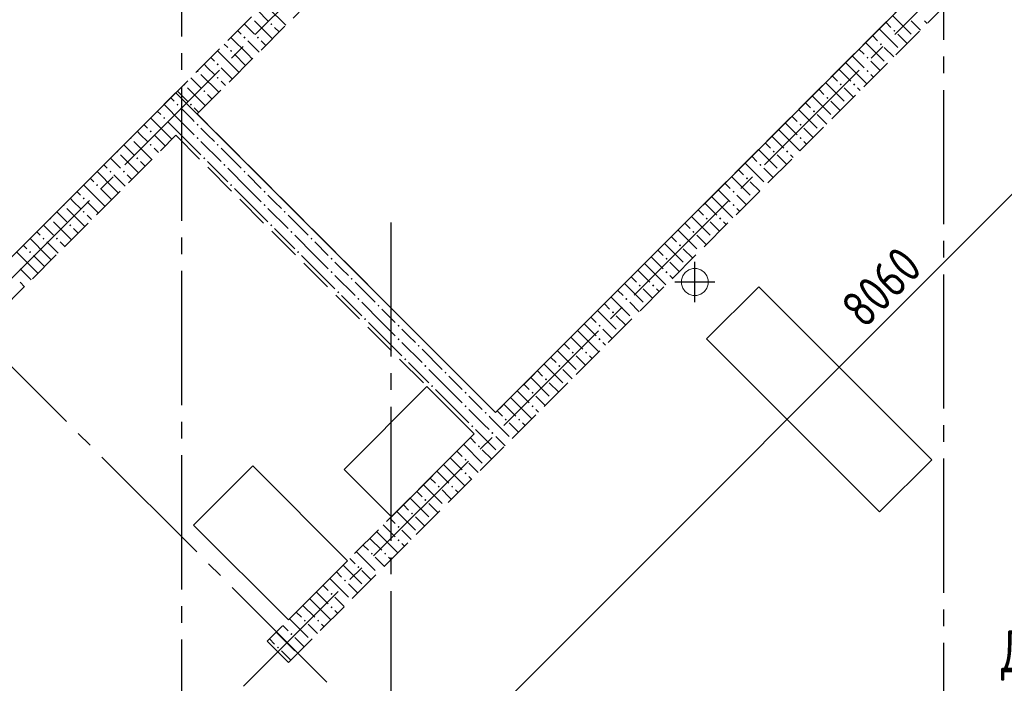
# Model space of a CAD drawing. Header units: millimetres. Extents: x 0 to 43617, y 0 to 59400.
# Tile 13 of 26: x 20859 to 26737, y 20159 to 24120. Entities that reach past the tile are written whole.
import ezdxf

# ---------------------------------------------------------------- set-up
doc = ezdxf.new("R2010")
doc.units = ezdxf.units.MM
doc.linetypes.add('______2', pattern=[270, 200, -70])
doc.linetypes.add('______5', pattern=[1100, 800, -100, 100, -100])
for name, color, linetype, lineweight in [('Standard', 7, 'Continuous', 25), ('ЖБ Перекрытие верхний уровень', 7, 'Continuous', 35), ('ЖБ Стена верхний уровень', 7, 'Continuous', 35), ('Оси', 40, '______5', 18), ('Примечания', 7, 'Continuous', 25)]:
    doc.layers.add(name, color=color, linetype=linetype, lineweight=lineweight)
doc.styles.add('GOST 2.304-81', font='txt')

msp = doc.modelspace()

# ---------------------------------------------------------------- hatches: boundary and pattern name
at = {"layer": 'ЖБ Стена верхний уровень', "linetype": 'Continuous', "lineweight": 18, "transparency": 33554687}
for points in [[(22354.4, 24093.1), (22360.9, 24099.6), (22367.4, 24093.1), (22360.9, 24086.6)], [(26074.5, 24053.1), (26081, 24059.6), (26087.5, 24053.1), (26081, 24046.6)], [(22194.5, 24013.1), (22201, 24019.6), (22207.5, 24013.1), (22201, 24006.6)], [(22274.5, 24013.1), (22281, 24019.6), (22287.5, 24013.1), (22281, 24006.6)], [(22114.5, 23933.1), (22121, 23939.6), (22127.4, 23933.1), (22121, 23926.6)], [(25994.5, 23973.1), (26001, 23979.6), (26007.5, 23973.1), (26001, 23966.6)], [(25914.5, 23893.1), (25921, 23899.6), (25927.4, 23893.1), (25921, 23886.6)], [(21923.7, 23816.9), (21927.4, 23813.1), (21921, 23806.6), (21917.2, 23810.4)], [(22034.5, 23853.1), (22040.9, 23859.6), (22047.4, 23853.1), (22040.9, 23846.6)], [(25914.5, 23813.1), (25921, 23819.6), (25927.4, 23813.1), (25921, 23806.6)], [(22034.5, 23773.1), (22040.9, 23779.6), (22047.4, 23773.1), (22040.9, 23766.6)], [(21843.7, 23736.9), (21847.4, 23733.1), (21840.9, 23726.6), (21837.2, 23730.4)], [(21954.4, 23693.1), (21960.9, 23699.6), (21967.4, 23693.1), (21960.9, 23686.6)], [(25754.4, 23733.1), (25760.9, 23739.6), (25767.4, 23733.1), (25760.9, 23726.6)], [(25834.5, 23733.1), (25840.9, 23739.6), (25847.4, 23733.1), (25840.9, 23726.6)], [(25674.5, 23653.1), (25681, 23659.6), (25687.5, 23653.1), (25681, 23646.6)], [(21794.5, 23613.1), (21801, 23619.6), (21807.5, 23613.1), (21801, 23606.6)], [(21874.5, 23613.1), (21881, 23619.6), (21887.5, 23613.1), (21881, 23606.6)], [(25594.5, 23573.1), (25601, 23579.6), (25607.5, 23573.1), (25601, 23566.6)], [(21714.5, 23533.1), (21721, 23539.6), (21727.4, 23533.1), (21721, 23526.6)], [(21634.5, 23453.1), (21640.9, 23459.6), (21647.4, 23453.1), (21640.9, 23446.6)], [(21914.5, 23493.1), (21921, 23499.6), (21927.4, 23493.1), (21921, 23486.6)], [(25514.5, 23493.1), (25521, 23499.6), (25527.4, 23493.1), (25521, 23486.6)], [(21523.7, 23416.9), (21527.4, 23413.1), (21521, 23406.6), (21517.2, 23410.4)], [(21914.5, 23413.1), (21921, 23419.6), (21927.4, 23413.1), (21921, 23406.6)], [(25514.5, 23413.1), (25521, 23419.6), (25527.4, 23413.1), (25521, 23406.6)], [(21634.5, 23373.1), (21640.9, 23379.6), (21647.4, 23373.1), (21640.9, 23366.6)], [(22034.5, 23373.1), (22040.9, 23379.6), (22047.4, 23373.1), (22040.9, 23366.6)], [(25354.4, 23333.1), (25360.9, 23339.6), (25367.4, 23333.1), (25360.9, 23326.6)], [(25434.5, 23333.1), (25440.9, 23339.6), (25447.4, 23333.1), (25440.9, 23326.6)], [(21443.7, 23336.9), (21447.4, 23333.1), (21440.9, 23326.6), (21437.2, 23330.4)], [(21554.4, 23293.1), (21560.9, 23299.6), (21567.4, 23293.1), (21560.9, 23286.6)], [(21954.4, 23293.1), (21960.9, 23299.6), (21967.4, 23293.1), (21960.9, 23286.6)], [(22074.5, 23253.1), (22081, 23259.6), (22087.5, 23253.1), (22081, 23246.6)], [(25274.5, 23253.1), (25281, 23259.6), (25287.5, 23253.1), (25281, 23246.6)], [(21394.5, 23213.1), (21401, 23219.6), (21407.5, 23213.1), (21401, 23206.6)], [(21474.5, 23213.1), (21481, 23219.6), (21487.5, 23213.1), (21481, 23206.6)], [(22194.5, 23213.1), (22201, 23219.6), (22207.5, 23213.1), (22201, 23206.6)], [(25194.5, 23173.1), (25201, 23179.6), (25207.5, 23173.1), (25201, 23166.6)], [(21314.5, 23133.1), (21321, 23139.6), (21327.4, 23133.1), (21321, 23126.6)], [(22114.5, 23133.1), (22121, 23139.6), (22127.4, 23133.1), (22121, 23126.6)], [(21234.5, 23053.1), (21240.9, 23059.6), (21247.4, 23053.1), (21240.9, 23046.6)], [(22314.5, 23093.1), (22321, 23099.6), (22327.4, 23093.1), (22321, 23086.6)], [(25114.5, 23093.1), (25121, 23099.6), (25127.4, 23093.1), (25121, 23086.6)], [(21123.7, 23016.9), (21127.4, 23013.1), (21121, 23006.6), (21117.2, 23010.4)], [(22314.5, 23013.1), (22321, 23019.6), (22327.4, 23013.1), (22321, 23006.6)], [(25114.5, 23013.1), (25121, 23019.6), (25127.4, 23013.1), (25121, 23006.6)], [(21043.7, 22936.9), (21047.4, 22933.1), (21040.9, 22926.6), (21037.2, 22930.4)], [(21234.5, 22973.1), (21240.9, 22979.6), (21247.4, 22973.1), (21240.9, 22966.6)], [(22434.5, 22973.1), (22440.9, 22979.6), (22447.4, 22973.1), (22440.9, 22966.6)], [(24954.4, 22933.1), (24960.9, 22939.6), (24967.4, 22933.1), (24960.9, 22926.6)], [(25034.5, 22933.1), (25040.9, 22939.6), (25047.4, 22933.1), (25040.9, 22926.6)], [(21154.4, 22893.1), (21160.9, 22899.6), (21167.4, 22893.1), (21160.9, 22886.6)], [(22354.4, 22893.1), (22360.9, 22899.6), (22367.4, 22893.1), (22360.9, 22886.6)], [(20994.5, 22813.1), (21001, 22819.6), (21007.5, 22813.1), (21001, 22806.6)], [(21074.5, 22813.1), (21081, 22819.6), (21087.5, 22813.1), (21081, 22806.6)], [(22474.5, 22853.1), (22481, 22859.6), (22487.5, 22853.1), (22481, 22846.6)], [(22594.5, 22813.1), (22601, 22819.6), (22607.5, 22813.1), (22601, 22806.6)], [(24874.5, 22853.1), (24881, 22859.6), (24887.5, 22853.1), (24881, 22846.6)], [(24794.5, 22773.1), (24801, 22779.6), (24807.5, 22773.1), (24801, 22766.6)], [(20914.5, 22733.1), (20921, 22739.6), (20927.4, 22733.1), (20921, 22726.6)], [(22514.5, 22733.1), (22521, 22739.6), (22527.4, 22733.1), (22521, 22726.6)], [(22714.5, 22693.1), (22721, 22699.6), (22727.4, 22693.1), (22721, 22686.6)], [(24714.5, 22693.1), (24721, 22699.6), (24727.4, 22693.1), (24721, 22686.6)], [(22714.5, 22613.1), (22721, 22619.6), (22727.4, 22613.1), (22721, 22606.6)], [(22834.5, 22573.1), (22840.9, 22579.6), (22847.4, 22573.1), (22840.9, 22566.6)], [(24714.5, 22613.1), (24721, 22619.6), (24727.4, 22613.1), (24721, 22606.6)], [(24554.4, 22533.1), (24560.9, 22539.6), (24567.4, 22533.1), (24560.9, 22526.6)], [(24634.5, 22533.1), (24640.9, 22539.6), (24647.4, 22533.1), (24640.9, 22526.6)], [(22754.4, 22493.1), (22760.9, 22499.6), (22767.4, 22493.1), (22760.9, 22486.6)], [(22874.5, 22453.1), (22881, 22459.6), (22887.5, 22453.1), (22881, 22446.6)], [(24474.5, 22453.1), (24481, 22459.6), (24487.5, 22453.1), (24481, 22446.6)], [(22994.5, 22413.1), (23001, 22419.6), (23007.5, 22413.1), (23001, 22406.6)], [(22914.5, 22333.1), (22921, 22339.6), (22927.4, 22333.1), (22921, 22326.6)], [(24394.5, 22373.1), (24401, 22379.6), (24407.5, 22373.1), (24401, 22366.6)], [(23114.5, 22293.1), (23121, 22299.6), (23127.4, 22293.1), (23121, 22286.6)], [(24314.5, 22293.1), (24321, 22299.6), (24327.4, 22293.1), (24321, 22286.6)], [(23114.5, 22213.1), (23121, 22219.6), (23127.4, 22213.1), (23121, 22206.6)], [(23234.5, 22173.1), (23240.9, 22179.6), (23247.4, 22173.1), (23240.9, 22166.6)], [(24314.5, 22213.1), (24321, 22219.6), (24327.4, 22213.1), (24321, 22206.6)], [(24154.4, 22133.1), (24160.9, 22139.6), (24167.4, 22133.1), (24160.9, 22126.6)], [(24234.5, 22133.1), (24240.9, 22139.6), (24247.4, 22133.1), (24240.9, 22126.6)], [(23154.4, 22093.1), (23160.9, 22099.6), (23167.4, 22093.1), (23160.9, 22086.6)], [(23274.5, 22053.1), (23281, 22059.6), (23287.5, 22053.1), (23281, 22046.6)], [(24074.5, 22053.1), (24081, 22059.6), (24087.5, 22053.1), (24081, 22046.6)], [(23394.5, 22013.1), (23401, 22019.6), (23407.5, 22013.1), (23401, 22006.6)], [(23314.5, 21933.1), (23321, 21939.6), (23327.4, 21933.1), (23321, 21926.6)], [(23994.5, 21973.1), (24001, 21979.6), (24007.5, 21973.1), (24001, 21966.6)], [(23514.5, 21893.1), (23521, 21899.6), (23527.4, 21893.1), (23521, 21886.6)], [(23914.5, 21893.1), (23921, 21899.6), (23927.4, 21893.1), (23921, 21886.6)], [(23514.5, 21813.1), (23521, 21819.6), (23527.4, 21813.1), (23521, 21806.6)], [(23914.5, 21813.1), (23921, 21819.6), (23927.4, 21813.1), (23921, 21806.6)], [(23634.5, 21773.1), (23640.9, 21779.6), (23647.4, 21773.1), (23640.9, 21766.6)], [(23554.4, 21693.1), (23560.9, 21699.6), (23567.4, 21693.1), (23560.9, 21686.6)], [(23754.4, 21733.1), (23760.9, 21739.6), (23767.4, 21733.1), (23760.9, 21726.6)], [(23834.5, 21733.1), (23840.9, 21739.6), (23847.4, 21733.1), (23840.9, 21726.6)], [(23674.5, 21653.1), (23681, 21659.6), (23687.5, 21653.1), (23681, 21646.6)], [(23594.5, 21573.1), (23601, 21579.6), (23607.5, 21573.1), (23601, 21566.6)], [(23514.5, 21493.1), (23521, 21499.6), (23527.4, 21493.1), (23521, 21486.6)], [(23514.5, 21413.1), (23521, 21419.6), (23527.4, 21413.1), (23521, 21406.6)], [(23354.4, 21333.1), (23360.9, 21339.6), (23367.4, 21333.1), (23360.9, 21326.6)], [(23434.5, 21333.1), (23440.9, 21339.6), (23447.4, 21333.1), (23440.9, 21326.6)], [(23274.5, 21253.1), (23281, 21259.6), (23287.5, 21253.1), (23281, 21246.6)], [(23194.5, 21173.1), (23201, 21179.6), (23207.5, 21173.1), (23201, 21166.6)], [(23114.5, 21093.1), (23121, 21099.6), (23127.4, 21093.1), (23121, 21086.6)], [(23114.5, 21013.1), (23121, 21019.6), (23127.4, 21013.1), (23121, 21006.6)], [(22954.4, 20933.1), (22960.9, 20939.6), (22967.4, 20933.1), (22960.9, 20926.6)], [(23034.5, 20933.1), (23040.9, 20939.6), (23047.4, 20933.1), (23040.9, 20926.6)], [(22874.5, 20853.1), (22881, 20859.6), (22887.5, 20853.1), (22881, 20846.6)], [(22794.5, 20773.1), (22801, 20779.6), (22807.5, 20773.1), (22801, 20766.6)], [(22714.5, 20693.1), (22721, 20699.6), (22727.4, 20693.1), (22721, 20686.6)], [(22714.5, 20613.1), (22721, 20619.6), (22727.4, 20613.1), (22721, 20606.6)], [(22554.4, 20533.1), (22560.9, 20539.6), (22567.4, 20533.1), (22560.9, 20526.6)], [(22634.5, 20533.1), (22640.9, 20539.6), (22647.4, 20533.1), (22640.9, 20526.6)], [(22474.5, 20453.1), (22481, 20459.6), (22487.5, 20453.1), (22481, 20446.6)], [(22394.5, 20373.1), (22401, 20379.6), (22407.5, 20373.1), (22401, 20366.6)]]:
    msp.add_hatch(color=7, dxfattribs=at).paths.add_polyline_path(points, flags=16)

# ---------------------------------------------------------------- linework, layer by layer
at = {"layer": 'Standard', "color": 7, "linetype": 'Continuous', "lineweight": 13, "transparency": 33554687}
msp.add_line((23281.9, 19577), (28981.2, 25276.3), dxfattribs=at)
at = {"layer": 'Standard', "color": 8, "linetype": '______5', "lineweight": -3, "transparency": 33554687}
for p, q in [((24889.7, 22434.8), (24889.7, 22673.8)), ((25009.2, 22554.3), (24770.2, 22554.3))]:
    msp.add_line(p, q, dxfattribs=at)
at = {"layer": 'ЖБ Перекрытие верхний уровень', "color": 7, "linetype": 'Continuous', "lineweight": 18, "transparency": 33554687}
for p, q in [((28748.9, 26823.8), (23700.2, 21775.1)), ((21791, 23684.2), (20553.6, 22446.8)), ((23700.2, 21775.1), (21791, 23684.2)), ((24877.1, 22634), (24853.1, 22626.2)), ((24902.3, 22634), (24877.1, 22634)), ((24926.3, 22626.2), (24902.3, 22634)), ((24817.8, 22590.9), (24810, 22566.9)), ((24832.6, 22611.4), (24817.8, 22590.9)), ((24853.1, 22626.2), (24832.6, 22611.4)), ((24946.7, 22611.4), (24926.3, 22626.2)), ((24961.6, 22590.9), (24946.7, 22611.4)), ((24969.3, 22566.9), (24961.6, 22590.9)), ((24810, 22566.9), (24810, 22541.7)), ((24810, 22541.7), (24817.8, 22517.7)), ((24817.8, 22517.7), (24832.6, 22497.3)), ((24946.7, 22497.3), (24961.6, 22517.7)), ((25271.5, 22526.1), (24960.3, 22215)), ((24961.6, 22517.7), (24969.3, 22541.7)), ((24969.3, 22541.7), (24969.3, 22566.9)), ((26303.8, 21493.7), (25271.5, 22526.1)), ((24832.6, 22497.3), (24853.1, 22482.5)), ((24853.1, 22482.5), (24877.1, 22474.7)), ((24877.1, 22474.7), (24902.3, 22474.7)), ((24902.3, 22474.7), (24926.3, 22482.5)), ((24926.3, 22482.5), (24946.7, 22497.3)), ((24960.3, 22215), (25992.7, 21182.6)), ((23290.1, 21930.6), (22795.1, 21435.6)), ((23572.9, 21647.8), (23290.1, 21930.6)), ((23077.9, 21152.8), (23572.9, 21647.8)), ((25992.7, 21182.6), (26303.8, 21493.7)), ((22250.6, 21456.9), (21897.1, 21103.3)), ((22816.3, 20891.2), (22250.6, 21456.9)), ((22795.1, 21435.6), (23077.9, 21152.8)), ((21897.1, 21103.3), (22462.8, 20537.6)), ((22462.8, 20537.6), (22816.3, 20891.2))]:
    msp.add_line(p, q, dxfattribs=at)
at = {"layer": 'ЖБ Стена верхний уровень', "color": 251, "linetype": '______2', "lineweight": 13, "true_color": 0x656565, "transparency": 33554687}
for p, q in [((28515.6, 26590.5), (23700.2, 21775.1)), ((22462.8, 20283.1), (28642.9, 26463.2)), ((22434.5, 24327.7), (20553.6, 22446.8)), ((21918.3, 23557), (22561.7, 24200.4)), ((23700.2, 21775.1), (21918.3, 23557)), ((20553.6, 22192.2), (21791, 23429.7)), ((21791, 23429.7), (23572.9, 21647.8)), ((23572.9, 21647.8), (22335.5, 20410.3)), ((22335.5, 20410.3), (22462.8, 20283.1))]:
    msp.add_line(p, q, dxfattribs=at)
at = {"layer": 'ЖБ Стена верхний уровень', "color": 9, "linetype": 'Continuous', "lineweight": 18, "true_color": 0xc7c7c7, "transparency": 33554687}
for p, q in [((22280.4, 24173.7), (22340.9, 24113.1)), ((22340.9, 24193.1), (22447.7, 24086.4)), ((22260.9, 24113.1), (22367.7, 24006.4)), ((26029.6, 24104.5), (26060.9, 24073.1)), ((26069.6, 24144.5), (26181, 24033.1)), ((26221, 24073.1), (26181, 24113.1)), ((26260.9, 24113.1), (26276.9, 24097.2)), ((22160.4, 24053.7), (22181, 24033.1)), ((22221, 24073.1), (22200.4, 24093.7)), ((22260.9, 24033.1), (22221, 24073.1)), ((22381, 24073.1), (22407.7, 24046.4)), ((25989.6, 24064.5), (26101, 23953.1)), ((26236.9, 24057.2), (26221, 24073.1)), ((22221, 23913.1), (22120.4, 24013.7)), ((22221, 23993.1), (22287.7, 23926.4)), ((22301, 23993.1), (22327.7, 23966.4)), ((25949.6, 24024.5), (25981, 23993.1)), ((26156.9, 23977.2), (26101, 24033.1)), ((22140.9, 23833.1), (22040.4, 23933.7)), ((22080.4, 23973.7), (22101, 23953.1)), ((25869.6, 23944.5), (25901, 23913.1)), ((25909.6, 23984.5), (26021, 23873.1)), ((26076.9, 23897.2), (26021, 23953.1)), ((22000.4, 23893.7), (22021, 23873.1)), ((22140.9, 23913.1), (22207.7, 23846.4)), ((22221, 23913.1), (22247.7, 23886.4)), ((25829.6, 23904.5), (25901, 23833.1)), ((25981, 23833.1), (25940.9, 23873.1)), ((21981, 23833.1), (21960.4, 23853.7)), ((22021, 23793.1), (21981, 23833.1)), ((22060.9, 23833.1), (22127.7, 23766.4)), ((22140.9, 23833.1), (22167.7, 23806.4)), ((25749.6, 23824.5), (25821, 23753.1)), ((25789.6, 23864.5), (25821, 23833.1)), ((25821, 23833.1), (25916.9, 23737.2)), ((25996.9, 23817.2), (25981, 23833.1)), ((21880.4, 23773.7), (21940.9, 23713.1)), ((21940.9, 23793.1), (22047.7, 23686.4)), ((22060.9, 23753.1), (22087.7, 23726.4)), ((25709.6, 23784.5), (25740.9, 23753.1)), ((25940.9, 23793.1), (25956.9, 23777.2)), ((21821, 23673.1), (21800.4, 23693.7)), ((21860.9, 23713.1), (21967.7, 23606.4)), ((25629.6, 23704.5), (25660.9, 23673.1)), ((25669.6, 23744.5), (25781, 23633.1)), ((25821, 23673.1), (25781, 23713.1)), ((25860.9, 23713.1), (25876.9, 23697.2)), ((21760.4, 23653.7), (21781, 23633.1)), ((21860.9, 23633.1), (21821, 23673.1)), ((21981, 23673.1), (22007.7, 23646.4)), ((25589.6, 23664.5), (25701, 23553.1)), ((25756.9, 23577.2), (25701, 23633.1)), ((25836.9, 23657.2), (25821, 23673.1)), ((21680.4, 23573.7), (21701, 23553.1)), ((21821, 23513.1), (21720.4, 23613.7)), ((21821, 23593.1), (21887.7, 23526.4)), ((21901, 23593.1), (21927.7, 23566.4)), ((25509.6, 23584.5), (25621, 23473.1)), ((25549.6, 23624.5), (25581, 23593.1)), ((21740.9, 23433.1), (21640.4, 23533.7)), ((21887.7, 23526.4), (21901, 23513.1)), ((25469.6, 23544.5), (25501, 23513.1)), ((25676.9, 23497.2), (25621, 23553.1)), ((21600.4, 23493.7), (21621, 23473.1)), ((21740.9, 23513.1), (21807.7, 23446.4)), ((21821, 23513.1), (21847.7, 23486.4)), ((21847.7, 23486.4), (21901, 23433.1)), ((21981, 23433.1), (21940.9, 23473.1)), ((25389.6, 23464.5), (25421, 23433.1)), ((25429.6, 23504.5), (25501, 23433.1)), ((25581, 23433.1), (25540.9, 23473.1)), ((21581, 23433.1), (21560.4, 23453.7)), ((21621, 23393.1), (21581, 23433.1)), ((21660.9, 23433.1), (21727.7, 23366.4)), ((21740.9, 23433.1), (21767.7, 23406.4)), ((21807.7, 23446.4), (21821, 23433.1)), ((21821, 23433.1), (21940.9, 23313.1)), ((22021, 23393.1), (21981, 23433.1)), ((25349.6, 23424.5), (25421, 23353.1)), ((25421, 23433.1), (25516.9, 23337.2)), ((25596.9, 23417.2), (25581, 23433.1)), ((21480.4, 23373.7), (21540.9, 23313.1)), ((21540.9, 23393.1), (21647.7, 23286.4)), ((21660.9, 23353.1), (21687.7, 23326.4)), ((21940.9, 23393.1), (22060.9, 23273.1)), ((22060.9, 23353.1), (22181, 23233.1)), ((25269.6, 23344.5), (25381, 23233.1)), ((25309.6, 23384.5), (25340.9, 23353.1)), ((25540.9, 23393.1), (25556.9, 23377.2)), ((21421, 23273.1), (21400.4, 23293.7)), ((21460.9, 23313.1), (21567.7, 23206.4)), ((25229.6, 23304.5), (25260.9, 23273.1)), ((25421, 23273.1), (25381, 23313.1)), ((25460.9, 23313.1), (25476.9, 23297.2)), ((21360.4, 23253.7), (21381, 23233.1)), ((21460.9, 23233.1), (21421, 23273.1)), ((21581, 23273.1), (21607.7, 23246.4)), ((21981, 23273.1), (22101, 23153.1)), ((22221, 23113.1), (22101, 23233.1)), ((25149.6, 23224.5), (25181, 23193.1)), ((25189.6, 23264.5), (25301, 23153.1)), ((25356.9, 23177.2), (25301, 23233.1)), ((25436.9, 23257.2), (25421, 23273.1)), ((21280.4, 23173.7), (21301, 23153.1)), ((21421, 23113.1), (21320.4, 23213.7)), ((21421, 23193.1), (21487.7, 23126.4)), ((21501, 23193.1), (21527.7, 23166.4)), ((22221, 23193.1), (22301, 23113.1)), ((25109.6, 23184.5), (25221, 23073.1)), ((21340.9, 23033.1), (21240.4, 23133.7)), ((21340.9, 23113.1), (21407.7, 23046.4)), ((21421, 23113.1), (21447.7, 23086.4)), ((22140.9, 23113.1), (22221, 23033.1)), ((22221, 23113.1), (22301, 23033.1)), ((25029.6, 23104.5), (25101, 23033.1)), ((25069.6, 23144.5), (25101, 23113.1)), ((25276.9, 23097.2), (25221, 23153.1)), ((21181, 23033.1), (21160.4, 23053.7)), ((21200.4, 23093.7), (21221, 23073.1)), ((22381, 23033.1), (22340.9, 23073.1)), ((24989.6, 23064.5), (25021, 23033.1)), ((25181, 23033.1), (25140.9, 23073.1)), ((21140.9, 22993.1), (21247.7, 22886.4)), ((21221, 22993.1), (21181, 23033.1)), ((21260.9, 23033.1), (21327.7, 22966.4)), ((21340.9, 23033.1), (21367.7, 23006.4)), ((22221, 23033.1), (22340.9, 22913.1)), ((22340.9, 22993.1), (22460.9, 22873.1)), ((22421, 22993.1), (22381, 23033.1)), ((24949.6, 23024.5), (25021, 22953.1)), ((25021, 23033.1), (25116.9, 22937.2)), ((25140.9, 22993.1), (25156.9, 22977.2)), ((25196.9, 23017.2), (25181, 23033.1)), ((21080.4, 22973.7), (21140.9, 22913.1)), ((21260.9, 22953.1), (21287.7, 22926.4)), ((22460.9, 22953.1), (22581, 22833.1)), ((24869.6, 22944.5), (24981, 22833.1)), ((24909.6, 22984.5), (24940.9, 22953.1)), ((21021, 22873.1), (21000.4, 22893.7)), ((21060.9, 22833.1), (21021, 22873.1)), ((21060.9, 22913.1), (21167.7, 22806.4)), ((21181, 22873.1), (21207.7, 22846.4)), ((22381, 22873.1), (22501, 22753.1)), ((24829.6, 22904.5), (24860.9, 22873.1)), ((25021, 22873.1), (24981, 22913.1)), ((25036.9, 22857.2), (25021, 22873.1)), ((25060.9, 22913.1), (25076.9, 22897.2)), ((21021, 22713.1), (20920.4, 22813.7)), ((20960.4, 22853.7), (20981, 22833.1)), ((22621, 22713.1), (22501, 22833.1)), ((24749.6, 22824.5), (24781, 22793.1)), ((24789.6, 22864.5), (24901, 22753.1)), ((24956.9, 22777.2), (24901, 22833.1)), ((20880.4, 22773.7), (20901, 22753.1)), ((21021, 22793.1), (21087.7, 22726.4)), ((21101, 22793.1), (21127.7, 22766.4)), ((22621, 22793.1), (22701, 22713.1)), ((24709.6, 22784.5), (24821, 22673.1)), ((24876.9, 22697.2), (24821, 22753.1)), ((20940.9, 22633.1), (20840.4, 22733.7)), ((20940.9, 22713.1), (21007.7, 22646.4)), ((21021, 22713.1), (21047.7, 22686.4)), ((22540.9, 22713.1), (22621, 22633.1)), ((22621, 22713.1), (22701, 22633.1)), ((24629.6, 22704.5), (24701, 22633.1)), ((24669.6, 22744.5), (24701, 22713.1)), ((20860.9, 22633.1), (20927.7, 22566.4)), ((20940.9, 22633.1), (20967.7, 22606.4)), ((22621, 22633.1), (22740.9, 22513.1)), ((22781, 22633.1), (22740.9, 22673.1)), ((22821, 22593.1), (22781, 22633.1)), ((24589.6, 22664.5), (24621, 22633.1)), ((24621, 22633.1), (24716.9, 22537.2)), ((24781, 22633.1), (24740.9, 22673.1)), ((24796.9, 22617.2), (24781, 22633.1)), ((22740.9, 22593.1), (22860.9, 22473.1)), ((24509.6, 22584.5), (24540.9, 22553.1)), ((24549.6, 22624.5), (24621, 22553.1)), ((24740.9, 22593.1), (24756.9, 22577.2)), ((20860.9, 22553.1), (20887.7, 22526.4)), ((22860.9, 22553.1), (22981, 22433.1)), ((24469.6, 22544.5), (24581, 22433.1)), ((22781, 22473.1), (22901, 22353.1)), ((24389.6, 22464.5), (24501, 22353.1)), ((24429.6, 22504.5), (24460.9, 22473.1)), ((24621, 22473.1), (24581, 22513.1)), ((24636.9, 22457.2), (24621, 22473.1)), ((24660.9, 22513.1), (24676.9, 22497.2)), ((23021, 22313.1), (22901, 22433.1)), ((24349.6, 22424.5), (24381, 22393.1)), ((24556.9, 22377.2), (24501, 22433.1)), ((23021, 22393.1), (23101, 22313.1)), ((24269.6, 22344.5), (24301, 22313.1)), ((24309.6, 22384.5), (24421, 22273.1)), ((24476.9, 22297.2), (24421, 22353.1)), ((22940.9, 22313.1), (23021, 22233.1)), ((23021, 22313.1), (23101, 22233.1)), ((24229.6, 22304.5), (24301, 22233.1)), ((23021, 22233.1), (23140.9, 22113.1)), ((23181, 22233.1), (23140.9, 22273.1)), ((23221, 22193.1), (23181, 22233.1)), ((24149.6, 22224.5), (24221, 22153.1)), ((24189.6, 22264.5), (24221, 22233.1)), ((24221, 22233.1), (24316.9, 22137.2)), ((24381, 22233.1), (24340.9, 22273.1)), ((24396.9, 22217.2), (24381, 22233.1)), ((23140.9, 22193.1), (23260.9, 22073.1)), ((24109.6, 22184.5), (24140.9, 22153.1)), ((24340.9, 22193.1), (24356.9, 22177.2)), ((23260.9, 22153.1), (23381, 22033.1)), ((24029.6, 22104.5), (24060.9, 22073.1)), ((24069.6, 22144.5), (24181, 22033.1)), ((24221, 22073.1), (24181, 22113.1)), ((24260.9, 22113.1), (24276.9, 22097.2)), ((23181, 22073.1), (23301, 21953.1)), ((23989.6, 22064.5), (24101, 21953.1)), ((24236.9, 22057.2), (24221, 22073.1)), ((23421, 21913.1), (23301, 22033.1)), ((23421, 21993.1), (23501, 21913.1)), ((23949.6, 22024.5), (23981, 21993.1)), ((24156.9, 21977.2), (24101, 22033.1)), ((23869.6, 21944.5), (23901, 21913.1)), ((23909.6, 21984.5), (24021, 21873.1)), ((24076.9, 21897.2), (24021, 21953.1)), ((23340.9, 21913.1), (23421, 21833.1)), ((23421, 21913.1), (23501, 21833.1)), ((23581, 21833.1), (23540.9, 21873.1)), ((23829.6, 21904.5), (23901, 21833.1)), ((23981, 21833.1), (23940.9, 21873.1)), ((23421, 21833.1), (23540.9, 21713.1)), ((23621, 21793.1), (23581, 21833.1)), ((23749.6, 21824.5), (23821, 21753.1)), ((23789.6, 21864.5), (23821, 21833.1)), ((23821, 21833.1), (23916.9, 21737.2)), ((23996.9, 21817.2), (23981, 21833.1)), ((23540.9, 21793.1), (23629.6, 21704.5)), ((23660.9, 21753.1), (23669.6, 21744.5)), ((23709.6, 21784.5), (23740.9, 21753.1)), ((23940.9, 21793.1), (23956.9, 21777.2)), ((23629.6, 21704.5), (23660.9, 21673.1)), ((23669.6, 21744.5), (23781, 21633.1)), ((23821, 21673.1), (23781, 21713.1)), ((23860.9, 21713.1), (23876.9, 21697.2)), ((23581, 21673.1), (23589.6, 21664.5)), ((23589.6, 21664.5), (23701, 21553.1)), ((23836.9, 21657.2), (23821, 21673.1)), ((23509.6, 21584.5), (23621, 21473.1)), ((23549.6, 21624.5), (23581, 21593.1)), ((23756.9, 21577.2), (23701, 21633.1)), ((23469.6, 21544.5), (23501, 21513.1)), ((23676.9, 21497.2), (23621, 21553.1)), ((23389.6, 21464.5), (23421, 21433.1)), ((23429.6, 21504.5), (23501, 21433.1)), ((23581, 21433.1), (23540.9, 21473.1)), ((23349.6, 21424.5), (23421, 21353.1)), ((23421, 21433.1), (23516.9, 21337.2)), ((23596.9, 21417.2), (23581, 21433.1)), ((23269.6, 21344.5), (23381, 21233.1)), ((23309.6, 21384.5), (23340.9, 21353.1)), ((23540.9, 21393.1), (23556.9, 21377.2)), ((23229.6, 21304.5), (23260.9, 21273.1)), ((23421, 21273.1), (23381, 21313.1)), ((23460.9, 21313.1), (23476.9, 21297.2)), ((23149.6, 21224.5), (23181, 21193.1)), ((23189.6, 21264.5), (23301, 21153.1)), ((23356.9, 21177.2), (23301, 21233.1)), ((23436.9, 21257.2), (23421, 21273.1)), ((23109.6, 21184.5), (23221, 21073.1)), ((23029.6, 21104.5), (23101, 21033.1)), ((23069.6, 21144.5), (23101, 21113.1)), ((23276.9, 21097.2), (23221, 21153.1)), ((22989.6, 21064.5), (23021, 21033.1)), ((23181, 21033.1), (23140.9, 21073.1)), ((22949.6, 21024.5), (23021, 20953.1)), ((23021, 21033.1), (23116.9, 20937.2)), ((23140.9, 20993.1), (23156.9, 20977.2)), ((23196.9, 21017.2), (23181, 21033.1)), ((22869.6, 20944.5), (22981, 20833.1)), ((22909.6, 20984.5), (22940.9, 20953.1)), ((22829.6, 20904.5), (22860.9, 20873.1)), ((23021, 20873.1), (22981, 20913.1)), ((23036.9, 20857.2), (23021, 20873.1)), ((23060.9, 20913.1), (23076.9, 20897.2)), ((22749.6, 20824.5), (22781, 20793.1)), ((22789.6, 20864.5), (22901, 20753.1)), ((22956.9, 20777.2), (22901, 20833.1)), ((22709.6, 20784.5), (22821, 20673.1)), ((22876.9, 20697.2), (22821, 20753.1)), ((22629.6, 20704.5), (22701, 20633.1)), ((22669.6, 20744.5), (22701, 20713.1)), ((22589.6, 20664.5), (22621, 20633.1)), ((22781, 20633.1), (22740.9, 20673.1)), ((22509.6, 20584.5), (22540.9, 20553.1)), ((22549.6, 20624.5), (22621, 20553.1)), ((22621, 20633.1), (22716.9, 20537.2)), ((22740.9, 20593.1), (22756.9, 20577.2)), ((22796.9, 20617.2), (22781, 20633.1)), ((22469.6, 20544.5), (22581, 20433.1)), ((22389.6, 20464.5), (22501, 20353.1)), ((22429.6, 20504.5), (22460.9, 20473.1)), ((22621, 20473.1), (22581, 20513.1)), ((22636.9, 20457.2), (22621, 20473.1)), ((22660.9, 20513.1), (22676.9, 20497.2)), ((22349.6, 20424.5), (22381, 20393.1)), ((22556.9, 20377.2), (22501, 20433.1)), ((22476.9, 20297.2), (22421, 20353.1))]:
    msp.add_line(p, q, dxfattribs=at)
at = {"layer": 'Оси', "color": 8, "linetype": '______5', "lineweight": -3, "transparency": 33554687}
for p, q in [((21824, 57820), (21824, 7100)), ((12153.1, 13919.1), (31163, 32929)), ((14415.9, 12363.5), (33072.2, 31019.8)), ((23471.2, 19387.8), (16584.2, 26274.8)), ((26374, 24800), (26374, 7100)), ((23074, 22910), (23074, 7100))]:
    msp.add_line(p, q, dxfattribs=at)

# ---------------------------------------------------------------- texts
at = {"layer": 'Standard', "color": 7, "linetype": 'Continuous', "lineweight": 25, "transparency": 33554687, "insert": (25902.7, 22268.5), "char_height": 220, "width": 672.621, "attachment_point": 7, "rotation": 45, "style": 'GOST 2.304-81'}
msp.add_mtext('8060', dxfattribs=at)
at = {"layer": 'Примечания', "color": 7, "linetype": 'Continuous', "lineweight": 25, "transparency": 33554687, "insert": (26716.8, 20174.3), "char_height": 250, "width": 2132.452, "attachment_point": 7, "style": 'GOST 2.304-81'}
msp.add_mtext('Деталь\\~плана\\~5', dxfattribs=at)

doc.saveas('drawing.dxf')
